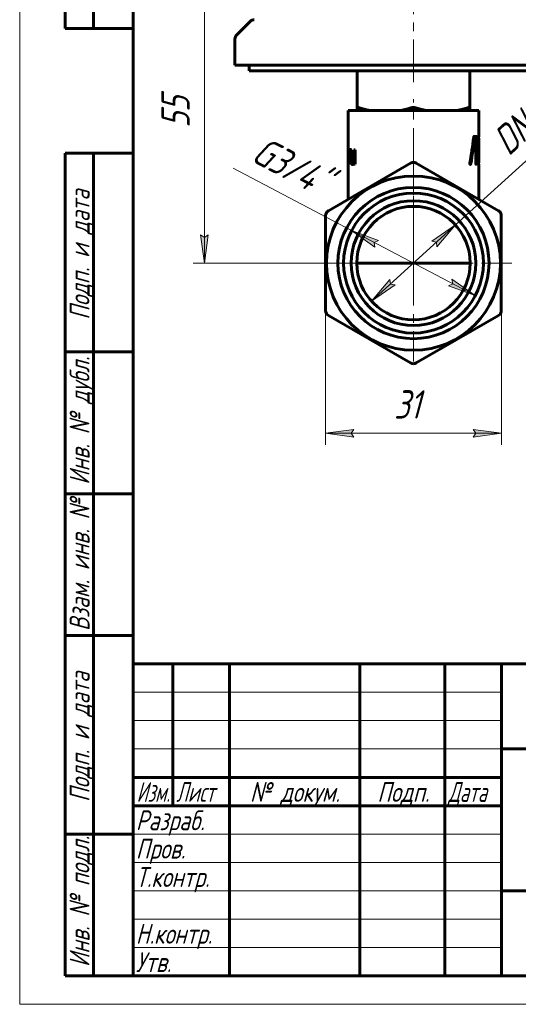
# Model space of a CAD drawing. Header units: millimetres. Extents: x 0 to 210, y 0 to 297.
# Tile 1 of 29: x 0 to 88, y 0 to 174. Entities that reach past the tile are written whole.
import ezdxf

# ---------------------------------------------------------------- set-up
doc = ezdxf.new("R2010")
doc.units = ezdxf.units.MM
for name, pattern in [('K5LT_AXLED', [12, 7.5, -1.5, 1.5, -1.5]), ('K5LT_BASIC', [0]), ('K5LT_THIN', [0])]:
    doc.linetypes.add(name, pattern=pattern)
doc.layers.add('Системный слой', color=7, linetype='Continuous')
doc.layers.add('Системный слой (1)', color=251, linetype='Continuous', true_color=0x6c6c6c)
doc.styles.add('KDIMTEXTSTYLE', font='txt', dxfattribs={"width": 0.96, "oblique": 15, "height": 5})
doc.styles.add('KTEXTSTYLE', font='txt', dxfattribs={"width": 0.96, "height": 5})
doc.dimstyles.new('KDIMSTYLE (1.00)', dxfattribs={"dimtxt": 5, "dimasz": 1, "dimexe": 2, "dimexo": 0, "dimgap": 1, "dimtad": 1, "dimtxsty": 'KDIMTEXTSTYLE', "dimsah": 1, "dimcen": 0, "dimdle": 1, "dimadec": 0, "dimazin": 0, "dimtfac": 0.667, "dimtmove": 0, "dimatfit": 3, "dimfxl": 1, "dimtvp": 1, "dimtolj": 1, "dimtzin": 0, "dimarcsym": 0})

# ---------------------------------------------------------------- blocks, each defined once
blk = doc.blocks.new('U0')
at = {"layer": 'Системный слой (1)', "color": 143, "linetype": 'K5LT_BASIC', "lineweight": 60, "true_color": 0x33acca}
for p, q in [((80.98, 152.91), (80.98, 157.54)), ((80.98, 148.34), (80.98, 152.67)), ((80.98, 141.9), (80.98, 148.1))]:
    blk.add_line(p, q, dxfattribs=at)
blk = doc.blocks.new('U1')
at = {"layer": 'Системный слой (1)', "color": 143, "linetype": 'K5LT_BASIC', "lineweight": 60, "true_color": 0x33acca}
for p, q in [((57.98, 157.54), (69.48, 157.54)), ((69.48, 157.54), (80.98, 157.54))]:
    blk.add_line(p, q, dxfattribs=at)
blk = doc.blocks.new('U41')
at = {"layer": 'Системный слой (1)', "color": 143, "linetype": 'K5LT_BASIC', "lineweight": 60, "true_color": 0x33acca}
for p, q in [((58.89, 148.19), (58.85, 148.11)), ((58.93, 148.28), (58.89, 148.19)), ((58.96, 148.39), (58.93, 148.28))]:
    blk.add_line(p, q, dxfattribs=at)
blk = doc.blocks.new('U42')
at = {"layer": 'Системный слой (1)', "color": 143, "linetype": 'K5LT_BASIC', "lineweight": 60, "true_color": 0x33acca}
for p, q in [((58.64, 148.54), (58.67, 148.45)), ((58.67, 148.45), (58.7, 148.39)), ((58.7, 148.39), (58.75, 148.38))]:
    blk.add_line(p, q, dxfattribs=at)
blk = doc.blocks.new('U43')
at = {"layer": 'Системный слой (1)', "color": 143, "linetype": 'K5LT_BASIC', "lineweight": 60, "true_color": 0x33acca}
for p, q in [((58.26, 150.19), (58.24, 150.14)), ((58.27, 150.22), (58.26, 150.19)), ((58.3, 150.23), (58.27, 150.22))]:
    blk.add_line(p, q, dxfattribs=at)
blk = doc.blocks.new('D0')
at = {"layer": 'Системный слой (1)'}
for points in [[(53.98, 100.64), (58.98, 101.3), (58.48, 100.64), (58.98, 99.98)], [(79.98, 99.98), (84.98, 100.64), (79.98, 101.3), (80.48, 100.64)]]:
    blk.add_hatch(color=7, dxfattribs=at).paths.add_polyline_path(points)
at = {"layer": 'Системный слой (1)', "color": 7, "linetype": 'K5LT_THIN', "lineweight": 18, "true_color": 0xffffff}
for p, q in [((53.98, 122.27), (53.98, 98.64)), ((84.98, 123.12), (84.98, 98.64)), ((53.98, 100.64), (58.98, 101.3)), ((58.98, 101.3), (58.48, 100.64)), ((80.48, 100.64), (79.98, 101.3)), ((79.98, 101.3), (84.98, 100.64)), ((58.98, 99.98), (53.98, 100.64)), ((53.98, 100.64), (84.98, 100.64)), ((58.48, 100.64), (58.98, 99.98)), ((84.98, 100.64), (79.98, 99.98)), ((79.98, 99.98), (80.48, 100.64))]:
    blk.add_line(p, q, dxfattribs=at)
blk.add_wipeout([(66.05, 101.64), (66.05, 109.02), (72.63, 109.02), (72.63, 101.64)]).dxf.layer = 'Системный слой (1)'
at = {"layer": 'Системный слой (1)', "color": 7, "insert": (66.05, 108.23), "char_height": 5, "attachment_point": 1, "style": 'KTEXTSTYLE'}
blk.add_mtext('\\fArial|b0|c204|p34;\\H5.0;\\W1.000;\\Q15;\\fGOST Type AU|b0|i0|c204|p34;\\Q15;\\W0.960;31', dxfattribs=at)
blk = doc.blocks.new('KDIMARROW_01')
at = {"layer": 'Системный слой'}
blk.add_hatch(color=0, dxfattribs=at).paths.add_polyline_path([(-5, -0.66), (0, 0), (-5, 0.66), (-4.5, 0)])
at = {"layer": 'Системный слой', "color": 0, "linetype": 'K5LT_THIN', "lineweight": 18}
for p, q in [((-4.5, 0), (-5, 0.66)), ((-5, 0.66), (0, 0)), ((0, 0), (-5, -0.66)), ((-5, -0.66), (-4.5, 0))]:
    blk.add_line(p, q, dxfattribs=at)
at = {"layer": 'Системный слой (1)', "color": 0, "linetype": 'K5LT_THIN', "lineweight": 18}
blk.add_line((151.47, 130.64), (150.47, 130.64), dxfattribs=at)
blk = doc.blocks.new('D1')
at = {"layer": 'Системный слой (1)'}
for points in [[(33.24, 180.64), (32.58, 185.64), (31.93, 180.64), (32.58, 181.14)], [(32.58, 130.64), (33.24, 135.64), (32.58, 135.14), (31.93, 135.64)]]:
    blk.add_hatch(color=7, dxfattribs=at).paths.add_polyline_path(points)
at = {"layer": 'Системный слой (1)', "color": 7, "linetype": 'K5LT_THIN', "lineweight": 18, "true_color": 0xffffff}
for p, q in [((69.48, 185.64), (30.58, 185.64)), ((31.93, 180.64), (32.58, 185.64)), ((32.58, 185.64), (33.24, 180.64)), ((32.58, 130.64), (32.58, 185.64)), ((32.58, 181.14), (31.93, 180.64)), ((33.24, 180.64), (32.58, 181.14)), ((32.58, 130.64), (31.93, 135.64)), ((31.93, 135.64), (32.58, 135.14)), ((32.58, 135.14), (33.24, 135.64)), ((33.24, 135.64), (32.58, 130.64)), ((69.48, 130.64), (30.58, 130.64))]:
    blk.add_line(p, q, dxfattribs=at)
blk.add_wipeout([(31.58, 154.46), (24.2, 154.46), (24.2, 161.54), (31.58, 161.54)]).dxf.layer = 'Системный слой (1)'
at = {"layer": 'Системный слой (1)', "color": 7, "insert": (25, 154.46), "char_height": 5, "attachment_point": 1, "rotation": 90, "style": 'KTEXTSTYLE'}
blk.add_mtext('\\fArial|b0|c204|p34;\\H5.0;\\W1.000;\\Q15;\\fGOST Type AU|b0|i0|c204|p34;\\Q15;\\W0.960;55', dxfattribs=at)
blk = doc.blocks.new('U66')
at = {"layer": 'Системный слой (1)', "color": 30, "linetype": 'K5LT_AXLED', "lineweight": 18, "true_color": 0xff8000}
for q in [(69.48, 147.99), (52.13, 130.64), (86.83, 130.64), (69.48, 113.29)]:
    blk.add_line((69.48, 130.64), q, dxfattribs=at)
blk = doc.blocks.new('D4')
at = {"layer": 'Системный слой (1)'}
for points in [[(63.3, 134.64), (58.56, 136.38), (62.68, 133.47), (62.55, 134.29)], [(80.39, 124.91), (76.27, 127.82), (76.41, 127), (75.66, 126.65)]]:
    blk.add_hatch(color=7, dxfattribs=at).paths.add_polyline_path(points)
at = {"layer": 'Системный слой (1)', "color": 7, "linetype": 'K5LT_THIN', "lineweight": 18, "true_color": 0xffffff}
for p, q in [((58.56, 136.38), (63.3, 134.64)), ((62.68, 133.47), (58.56, 136.38)), ((80.39, 124.91), (58.56, 136.38)), ((63.3, 134.64), (62.55, 134.29)), ((62.55, 134.29), (62.68, 133.47)), ((75.66, 126.65), (76.41, 127)), ((76.41, 127), (76.27, 127.82)), ((76.27, 127.82), (80.39, 124.91)), ((80.39, 124.91), (75.66, 126.65))]:
    blk.add_line(p, q, dxfattribs=at)
blk.add_wipeout([(39.88, 147.33), (43.31, 153.87), (57.45, 146.44), (54.01, 139.9)]).dxf.layer = 'Системный слой (1)'
blk.add_line((58.56, 136.38), (37.64, 147.38), dxfattribs=at)
at = {"layer": 'Системный слой (1)', "color": 7, "insert": (42.94, 153.16), "char_height": 5, "attachment_point": 1, "rotation": 332.2764, "style": 'KTEXTSTYLE'}
blk.add_mtext('\\fArial|b0|c204|p34;\\H5.0;\\W1.000;\\Q15;\\fGOST Type AU|b0|i0|c204|p34;\\Q15;\\W0.960;G3/4"', dxfattribs=at)
blk = doc.blocks.new('D5')
at = {"layer": 'Системный слой (1)'}
for points in [[(73.62, 133.52), (76.89, 137.36), (72.74, 134.49), (73.55, 134.34)], [(62.07, 123.93), (66.22, 126.8), (65.4, 126.95), (65.33, 127.77)]]:
    blk.add_hatch(color=7, dxfattribs=at).paths.add_polyline_path(points)
at = {"layer": 'Системный слой (1)', "color": 7, "linetype": 'K5LT_THIN', "lineweight": 18, "true_color": 0xffffff}
for p, q in [((62.07, 123.93), (76.89, 137.36)), ((72.74, 134.49), (76.89, 137.36)), ((76.89, 137.36), (73.62, 133.52)), ((73.55, 134.34), (72.74, 134.49)), ((73.62, 133.52), (73.55, 134.34)), ((62.07, 123.93), (65.33, 127.77)), ((66.22, 126.8), (62.07, 123.93)), ((65.33, 127.77), (65.4, 126.95)), ((65.4, 126.95), (66.22, 126.8))]:
    blk.add_line(p, q, dxfattribs=at)
blk.add_wipeout([(87.35, 148.2), (82.39, 153.67), (92.72, 163.03), (97.67, 157.56)]).dxf.layer = 'Системный слой (1)'
blk.add_line((76.89, 137.36), (100.26, 158.55), dxfattribs=at)
at = {"layer": 'Системный слой (1)', "color": 7, "insert": (82.92, 153.08), "char_height": 5, "attachment_point": 1, "rotation": 42.1983, "style": 'KTEXTSTYLE'}
blk.add_mtext('\\fArial|b0|c204|p34;\\H5.0;\\W1.000;\\Q15;\\fGOST Type AU|b0|i0|c204|p34;\\Q15;\\W0.960;DN20', dxfattribs=at)
blk = doc.blocks.new('U126')
at = {"color": 7, "linetype": 'K5LT_THIN', "lineweight": 18, "true_color": 0xffffff}
for p, q in [((0, 0), (0, 297)), ((20, 55), (85, 55)), ((20, 50), (85, 50)), ((20, 45), (85, 45)), ((20, 30), (85, 30)), ((20, 25), (85, 25)), ((20, 20), (85, 20)), ((20, 15), (85, 15)), ((20, 10), (85, 10)), ((210, 0), (0, 0))]:
    blk.add_line(p, q, dxfattribs=at)
at = {"color": 143, "linetype": 'K5LT_BASIC', "lineweight": 60, "true_color": 0x33acca}
for p, q in [((8, 172), (8, 292)), ((13, 172), (13, 292)), ((20, 5), (20, 292)), ((20, 172), (8, 172)), ((8, 5), (8, 150)), ((20, 150), (8, 150)), ((13, 5), (13, 150)), ((20, 115), (8, 115)), ((20, 90), (8, 90)), ((20, 65), (8, 65)), ((20, 60), (205, 60)), ((20, 5), (20, 60)), ((27, 35), (27, 60)), ((37, 5), (37, 60)), ((60, 5), (60, 60)), ((75, 5), (75, 60)), ((85, 5), (85, 60)), ((85, 45), (205, 45)), ((20, 40), (85, 40)), ((20, 35), (85, 35)), ((20, 30), (8, 30)), ((85, 20), (155, 20)), ((20, 5), (8, 5)), ((205, 5), (20, 5))]:
    blk.add_line(p, q, dxfattribs=at)
at = {"color": 7, "char_height": 3.5, "attachment_point": 1, "rotation": 90, "style": 'KTEXTSTYLE'}
for s, insert in [('\\fArial|b0|c204|p34;\\H5.0;\\W1.000;\\Q15;\\fGOST Type AU|b0|i0|c204|p34;\\Q15;\\W0.960;\\H3.50;Подп. и дата', (8.82, 120.66)), ('\\fArial|b0|c204|p34;\\H5.0;\\W1.000;\\Q15;\\fGOST Type AU|b0|i0|c204|p34;\\Q15;\\W0.960;\\H3.50;Инв. № дубл.', (8.82, 91.57)), ('\\fArial|b0|c204|p34;\\H5.0;\\W1.000;\\Q15;\\fGOST Type AU|b0|i0|c204|p34;\\Q15;\\W0.960;\\H3.50;Взам. инв. №', (8.82, 65.8)), ('\\fArial|b0|c204|p34;\\H5.0;\\W1.000;\\Q15;\\fGOST Type AU|b0|i0|c204|p34;\\Q15;\\W0.960;\\H3.50;Подп. и дата', (8.82, 35.66)), ('\\fArial|b0|c204|p34;\\H5.0;\\W1.000;\\Q15;\\fGOST Type AU|b0|i0|c204|p34;\\Q15;\\W0.960;\\H3.50;Инв. № подл.', (8.82, 6.57))]:
    blk.add_mtext(s, dxfattribs=dict(at, insert=insert))
at = {"color": 7, "char_height": 3.5, "attachment_point": 1, "style": 'KTEXTSTYLE'}
for s, insert in [('\\fArial|b0|c204|p34;\\H5.0;\\W1.000;\\Q15;\\fGOST Type AU|b0|i0|c204|p34;\\Q15;\\W0.786;\\H3.50;Изм.', (20.62, 39.18)), ('\\fArial|b0|c204|p34;\\H5.0;\\W1.000;\\Q15;\\fGOST Type AU|b0|i0|c204|p34;\\Q15;\\W0.800;\\H3.50;Лист', (27.61, 39.18)), ('\\fArial|b0|c204|p34;\\H5.0;\\W1.000;\\Q15;\\fGOST Type AU|b0|i0|c204|p34;\\Q15;\\W0.960;\\H3.50;№ докум.', (40.63, 39.18)), ('\\fArial|b0|c204|p34;\\H5.0;\\W1.000;\\Q15;\\fGOST Type AU|b0|i0|c204|p34;\\Q15;\\W0.960;\\H3.50;Подп.', (63.1, 39.18)), ('\\fArial|b0|c204|p34;\\H5.0;\\W1.000;\\Q15;\\fGOST Type AU|b0|i0|c204|p34;\\Q15;\\W0.800;\\H3.50;Дата', (75.61, 39.18)), ('\\fArial|b0|c204|p34;\\H5.0;\\W1.000;\\Q15;\\fGOST Type AU|b0|i0|c204|p34;\\Q15;\\W0.960;\\H3.50;Разраб.', (20.5, 34.18)), ('\\fArial|b0|c204|p34;\\H5.0;\\W1.000;\\Q15;\\fGOST Type AU|b0|i0|c204|p34;\\Q15;\\W0.960;\\H3.50;Пров.', (20.5, 29.18)), ('\\fArial|b0|c204|p34;\\H5.0;\\W1.000;\\Q15;\\fGOST Type AU|b0|i0|c204|p34;\\Q15;\\W0.960;\\H3.50;Т.контр.', (20.5, 24.18)), ('\\fArial|b0|c204|p34;\\H5.0;\\W1.000;\\Q15;\\fGOST Type AU|b0|i0|c204|p34;\\Q15;\\W0.960;\\H3.50;Н.контр.', (20.5, 14.18)), ('\\fArial|b0|c204|p34;\\H5.0;\\W1.000;\\Q15;\\fGOST Type AU|b0|i0|c204|p34;\\Q15;\\W0.960;\\H3.50;Утв.', (20.5, 9.18))]:
    blk.add_mtext(s, dxfattribs=dict(at, insert=insert))

msp = doc.modelspace()

# ---------------------------------------------------------------- linework, layer by layer
at = {"layer": 'Системный слой (1)', "color": 143, "linetype": 'K5LT_BASIC', "lineweight": 60, "true_color": 0x33acca}
for p, q in [((40.685, 173.251), (38.271, 170.837)), ((37.978, 165.544), (37.978, 170.13)), ((37.978, 165.544), (100.978, 165.544)), ((40.478, 164.544), (40.478, 165.544)), ((40.478, 164.544), (98.478, 164.544)), ((59.519, 164.544), (59.519, 157.984)), ((79.438, 157.984), (79.438, 164.544)), ((59.519, 157.544), (59.519, 157.984)), ((79.438, 157.984), (79.438, 157.544)), ((57.978, 141.903), (57.978, 157.544)), ((80.11, 152.843), (80.111, 152.843)), ((80.178, 152.966), (80.179, 152.966)), ((80.179, 152.966), (80.535, 152.966)), ((80.584, 152.79), (80.584, 148.222)), ((80.919, 152.966), (80.92, 152.966)), ((80.92, 152.966), (80.976, 152.966)), ((57.977, 151.515), (57.977, 148.054)), ((57.978, 151.515), (57.977, 151.515)), ((80.229, 152.615), (80.483, 152.615)), ((80.482, 148.222), (80.482, 152.615)), ((80.483, 152.615), (80.483, 148.222)), ((80.76, 149.101), (80.76, 151.912)), ((80.761, 151.912), (80.761, 149.101)), ((80.825, 151.912), (80.825, 149.101)), ((80.92, 152.615), (80.976, 152.615)), ((58.12, 150.626), (58.12, 148.054)), ((58.12, 150.626), (58.198, 150.626)), ((58.199, 150.626), (58.198, 150.626)), ((58.199, 150.626), (58.206, 150.25)), ((58.208, 149.887), (58.207, 149.887)), ((58.207, 149.887), (58.207, 148.054)), ((58.208, 148.054), (58.208, 149.887)), ((58.323, 150.675), (58.322, 150.675)), ((58.353, 150.22), (58.352, 150.22)), ((58.368, 150.646), (58.367, 150.646)), ((58.454, 150.626), (58.608, 150.626)), ((58.454, 150.626), (58.454, 149.107)), ((58.609, 150.626), (58.608, 150.626)), ((58.608, 150.626), (58.608, 149.101)), ((58.609, 149.101), (58.609, 150.626)), ((58.947, 150.626), (58.947, 148.697)), ((58.947, 150.626), (59.172, 150.626)), ((59.173, 150.626), (59.172, 150.626)), ((59.172, 150.626), (59.172, 148.054)), ((59.173, 148.054), (59.173, 150.626)), ((68.978, 148.253), (54.478, 139.882)), ((57.978, 148.054), (57.977, 148.054)), ((57.996, 148.537), (57.996, 148.054)), ((57.996, 148.537), (58.033, 148.537)), ((57.996, 148.054), (58.033, 148.054)), ((58.034, 148.537), (58.033, 148.537)), ((58.033, 148.537), (58.033, 148.054)), ((58.034, 148.054), (58.033, 148.054)), ((58.034, 148.054), (58.034, 148.537)), ((58.12, 148.054), (58.207, 148.054)), ((58.208, 148.054), (58.207, 148.054)), ((58.97, 148.054), (59.172, 148.054)), ((59.173, 148.054), (59.172, 148.054)), ((84.478, 139.882), (69.978, 148.253)), ((79.412, 148.274), (79.414, 148.274)), ((80.534, 148.047), (80.535, 148.047)), ((80.919, 148.047), (80.92, 148.047)), ((80.92, 148.398), (80.976, 148.398)), ((80.92, 148.047), (80.976, 148.047)), ((53.978, 139.016), (53.978, 122.273)), ((84.978, 122.273), (84.978, 139.016)), ((59.478, 130.644), (79.478, 130.644)), ((54.478, 121.407), (68.978, 113.035)), ((69.978, 113.035), (84.478, 121.407))]:
    msp.add_line(p, q, dxfattribs=at)
for radius in [15.35, 13.33, 12.33, 11, 10]:
    msp.add_circle((69.478, 130.644), radius, dxfattribs=at)
for centre, start, end in [((41.393, 172.544), 90, 135), ((38.978, 170.13), 135, 180), ((69.478, 147.387), 60, 120), ((54.978, 139.016), 120, 180), ((83.978, 139.016), 0, 60), ((54.978, 122.273), 180, 240), ((83.978, 122.273), 300, 0), ((69.478, 113.901), 240, 270), ((69.478, 113.901), 270, 300)]:
    msp.add_arc(centre, 1, start, end, dxfattribs=at)
for centre, major_axis, ratio, start_param, end_param in [((69.478, 167.057), (0, 37.284), 0.3084441, 4.1844288, 4.3212501), ((69.478, 167.057), (0, -37.287), 0.3084441, 1.0428868, 1.1796933), ((69.478, 165.868), (0, -37.307), 0.3082766, 1.0765176, 1.2076273), ((69.478, 174.921), (0, -124.55), 0.0923407, -1.3744704, -1.3713057), ((69.478, 150.374), (11.501, 0), 0.052724, 3.3772805, 3.3975243), ((69.478, 128.493), (0, -85.827), 0.1340014, 4.4513263, 4.4564573), ((69.478, 128.493), (0, 85.82), 0.1340014, 1.3097105, 1.3148419), ((69.478, 200.144), (0, -128.184), 0.0897226, -1.1552621, -1.1523213)]:
    msp.add_ellipse(centre, major_axis=major_axis, ratio=ratio, start_param=start_param, end_param=end_param, dxfattribs=at)
for points, knots in [([(59.519, 157.984), (59.519, 157.993), (59.521, 158.001), (59.538, 158.039), (59.584, 158.055), (59.722, 158.055), (59.821, 158.039), (59.963, 158.001), (59.991, 157.993), (60.019, 157.984)], [0.1216548, 0.1216548, 0.1216548, 0.1216548, 0.13138748, 0.13138748, 0.17279404, 0.17279404, 0.21420059, 0.21420059, 0.22393327, 0.22393327, 0.22393327, 0.22393327]), ([(68.978, 157.984), (69.007, 157.993), (69.036, 158.001), (69.196, 158.039), (69.34, 158.055), (69.616, 158.055), (69.761, 158.039), (69.92, 158.001), (69.95, 157.993), (69.978, 157.984)], [0.1216548, 0.1216548, 0.1216548, 0.1216548, 0.13138748, 0.13138748, 0.17279404, 0.17279404, 0.21420059, 0.21420059, 0.22393327, 0.22393327, 0.22393327, 0.22393327]), ([(78.938, 157.984), (78.966, 157.993), (78.994, 158.001), (79.136, 158.039), (79.235, 158.055), (79.373, 158.055), (79.419, 158.039), (79.436, 158.001), (79.438, 157.993), (79.438, 157.984)], [0.1216548, 0.1216548, 0.1216548, 0.1216548, 0.13138748, 0.13138748, 0.17279404, 0.17279404, 0.21420059, 0.21420059, 0.22393327, 0.22393327, 0.22393327, 0.22393327]), ([(80.178, 152.966), (80.17, 152.966), (80.159, 152.963), (80.145, 152.951), (80.137, 152.939), (80.129, 152.924), (80.122, 152.906), (80.115, 152.88), (80.112, 152.858), (80.11, 152.843)], [0, 0, 0, 0, 2.7537657, 3.7442417, 4.8262645, 5.9573974, 7.0051266, 8.002589, 10, 10, 10, 10]), ([(80.179, 152.966), (80.173, 152.966), (80.161, 152.964), (80.147, 152.952), (80.137, 152.938), (80.13, 152.923), (80.123, 152.905), (80.117, 152.88), (80.113, 152.858), (80.111, 152.843)], [0, 0, 0, 0, 2.0793067, 3.9583361, 4.9588956, 6.008358, 7.0051844, 8.0026539, 10, 10, 10, 10]), ([(80.584, 152.79), (80.584, 152.806), (80.584, 152.83), (80.582, 152.86), (80.58, 152.882), (80.577, 152.904), (80.572, 152.922), (80.567, 152.938), (80.561, 152.95), (80.554, 152.959), (80.546, 152.965), (80.539, 152.966), (80.535, 152.966)], [0, 0, 0, 0, 2.1606756, 3.1454983, 4.2033389, 5.3121104, 6.4302911, 7.4769378, 8.5853806, 9.8876574, 11.0996247, 13, 13, 13, 13]), ([(80.817, 152.658), (80.822, 152.687), (80.834, 152.755), (80.85, 152.825), (80.864, 152.873), (80.875, 152.904), (80.886, 152.932), (80.898, 152.953), (80.909, 152.964), (80.916, 152.966), (80.919, 152.966)], [0, 0, 0, 0, 1.6205995, 4.0090247, 4.922167, 5.8751113, 7.1964384, 8.6067204, 9.8348133, 11, 11, 11, 11]), ([(80.818, 152.658), (80.824, 152.695), (80.837, 152.761), (80.855, 152.841), (80.871, 152.892), (80.884, 152.924), (80.9, 152.956), (80.912, 152.966), (80.92, 152.966)], [0, 0, 0, 0, 1.678464, 3.2678787, 4.7033934, 5.5735315, 6.5670629, 9, 9, 9, 9]), ([(80.979, 152.79), (80.979, 152.806), (80.979, 152.829), (80.979, 152.859), (80.979, 152.882), (80.978, 152.904), (80.978, 152.925), (80.978, 152.941), (80.977, 152.956), (80.977, 152.964), (80.976, 152.966), (80.976, 152.966)], [0, 0, 0, 0, 2.0037893, 2.9061799, 3.8853475, 4.9756848, 6.135325, 7.2318366, 8.305595, 10.4722502, 12, 12, 12, 12]), ([(80.976, 152.615), (80.976, 152.615), (80.977, 152.618), (80.978, 152.634), (80.978, 152.646), (80.978, 152.666), (80.979, 152.695), (80.979, 152.739), (80.979, 152.769), (80.979, 152.79)], [0, 0, 0, 0, 2.7863497, 3.5960076, 4.3022913, 5.1112632, 6.8870333, 7.7886996, 10, 10, 10, 10]), ([(80.817, 152.658), (80.809, 152.61), (80.796, 152.521), (80.782, 152.402), (80.775, 152.315), (80.769, 152.23), (80.762, 152.095), (80.76, 151.984), (80.76, 151.912)], [0, 0, 0, 0, 2.2642544, 3.7474981, 4.4991045, 5.3840637, 6.6722317, 9, 9, 9, 9]), ([(80.818, 152.658), (80.81, 152.612), (80.797, 152.524), (80.784, 152.405), (80.775, 152.302), (80.768, 152.196), (80.763, 152.06), (80.761, 151.962), (80.761, 151.912)], [0, 0, 0, 0, 2.1694169, 3.747572, 4.4991522, 5.8436141, 7.3661909, 9, 9, 9, 9]), ([(80.825, 151.912), (80.825, 151.969), (80.827, 152.062), (80.833, 152.171), (80.838, 152.244), (80.846, 152.322), (80.853, 152.376), (80.858, 152.409)], [0, 0, 0, 0, 2.4678707, 4.02312, 4.9626834, 5.9536831, 8, 8, 8, 8]), ([(80.858, 152.409), (80.861, 152.43), (80.868, 152.476), (80.877, 152.521), (80.886, 152.554), (80.892, 152.576), (80.901, 152.598), (80.911, 152.612), (80.917, 152.615), (80.92, 152.615)], [0, 0, 0, 0, 1.6343298, 3.6884811, 4.4308201, 5.5020494, 6.8158321, 8.6251505, 10, 10, 10, 10]), ([(58.25, 150.559), (58.246, 150.542), (58.237, 150.501), (58.227, 150.439), (58.219, 150.379), (58.212, 150.317), (58.208, 150.27), (58.205, 150.239)], [0, 0, 0, 0, 1.6131196, 3.6581542, 4.8334325, 5.9824738, 8, 8, 8, 8]), ([(58.207, 149.887), (58.208, 149.912), (58.211, 149.949), (58.216, 149.998), (58.223, 150.062), (58.231, 150.111), (58.239, 150.142)], [0, 0, 0, 0, 1.8357418, 2.6970075, 3.765608, 7, 7, 7, 7]), ([(58.24, 150.142), (58.238, 150.137), (58.236, 150.126), (58.231, 150.102), (58.225, 150.065), (58.218, 150.011), (58.212, 149.95), (58.209, 149.907), (58.208, 149.887)], [0, 0, 0, 0, 0.6909437, 1.4545982, 2.9090022, 4.9498578, 7.1134851, 9, 9, 9, 9]), ([(58.239, 150.142), (58.242, 150.158), (58.248, 150.178), (58.258, 150.2), (58.266, 150.214), (58.278, 150.228), (58.288, 150.232), (58.295, 150.232)], [0, 0, 0, 0, 2.0651282, 3.0341, 4.1546935, 5.3854723, 8, 8, 8, 8]), ([(58.322, 150.675), (58.315, 150.675), (58.304, 150.671), (58.291, 150.659), (58.282, 150.645), (58.273, 150.628), (58.262, 150.601), (58.255, 150.577), (58.25, 150.559)], [0, 0, 0, 0, 2.2610327, 3.4306112, 4.603933, 5.7547143, 6.8590132, 9, 9, 9, 9]), ([(58.367, 150.646), (58.365, 150.648), (58.362, 150.654), (58.355, 150.66), (58.349, 150.664), (58.346, 150.666)], [0, 0, 0, 0, 1.3879889, 3.3878639, 6, 6, 6, 6]), ([(58.347, 150.666), (58.351, 150.664), (58.355, 150.661), (58.362, 150.654), (58.366, 150.65), (58.368, 150.646)], [0, 0, 0, 0, 2.9059186, 3.8555047, 6, 6, 6, 6]), ([(58.454, 149.107), (58.454, 149.016), (58.456, 148.869), (58.463, 148.704), (58.469, 148.598), (58.479, 148.482), (58.494, 148.368), (58.509, 148.292), (58.514, 148.272)], [0, 0, 0, 0, 2.8364118, 4.4953422, 5.1588969, 6.189041, 8.2167479, 9, 9, 9, 9]), ([(58.514, 148.272), (58.52, 148.244), (58.533, 148.196), (58.555, 148.135), (58.576, 148.092), (58.597, 148.06), (58.62, 148.034), (58.655, 148.009), (58.683, 148.003), (58.701, 148.003)], [0, 0, 0, 0, 1.6047739, 2.8928384, 4.1980678, 5.1842667, 6.255147, 7.6868585, 10, 10, 10, 10]), ([(58.641, 148.541), (58.636, 148.566), (58.627, 148.625), (58.62, 148.698), (58.614, 148.791), (58.609, 148.918), (58.608, 149.035), (58.608, 149.101)], [0, 0, 0, 0, 1.212973, 2.6713873, 3.1673725, 5.1946604, 8, 8, 8, 8]), ([(58.609, 149.101), (58.609, 149.057), (58.609, 148.989), (58.612, 148.878), (58.616, 148.774), (58.624, 148.669), (58.633, 148.594), (58.639, 148.556), (58.642, 148.541)], [0, 0, 0, 0, 2.0999065, 3.1683681, 5.2191496, 7.033736, 8.1746148, 9, 9, 9, 9]), ([(58.745, 148.376), (58.736, 148.376), (58.723, 148.379), (58.706, 148.39), (58.692, 148.404), (58.677, 148.426), (58.663, 148.458), (58.651, 148.496), (58.644, 148.527), (58.641, 148.541)], [0, 0, 0, 0, 2.033996, 3.0126282, 4.2355141, 5.6241264, 6.9318496, 8.5988962, 10, 10, 10, 10]), ([(58.701, 148.003), (58.715, 148.003), (58.738, 148.007), (58.766, 148.022), (58.787, 148.037), (58.813, 148.062), (58.832, 148.086), (58.845, 148.106)], [0, 0, 0, 0, 2.4250506, 3.6316168, 4.7400497, 5.7537937, 8, 8, 8, 8]), ([(58.846, 148.106), (58.832, 148.085), (58.811, 148.058), (58.778, 148.029), (58.744, 148.009), (58.717, 148.003), (58.702, 148.003)], [0, 0, 0, 0, 2.117366, 3.0987186, 4.7993696, 7, 7, 7, 7]), ([(58.865, 148.459), (58.858, 148.448), (58.846, 148.43), (58.824, 148.407), (58.791, 148.382), (58.763, 148.376), (58.745, 148.376)], [0, 0, 0, 0, 1.2624827, 2.3454822, 3.8076307, 7, 7, 7, 7]), ([(58.845, 148.106), (58.857, 148.126), (58.882, 148.171), (58.911, 148.242), (58.935, 148.318), (58.949, 148.367), (58.956, 148.399)], [0, 0, 0, 0, 1.9946358, 4.0040667, 5.116296, 7, 7, 7, 7]), ([(58.947, 148.697), (58.942, 148.676), (58.934, 148.639), (58.92, 148.587), (58.905, 148.542), (58.886, 148.498), (58.873, 148.472), (58.865, 148.459)], [0, 0, 0, 0, 1.7911295, 3.1583499, 4.7617821, 6.1660626, 8, 8, 8, 8]), ([(79.412, 148.274), (79.411, 148.266), (79.408, 148.246), (79.406, 148.226), (79.406, 148.215)], [0, 0, 0, 0, 2.2235663, 5, 5, 5, 5]), ([(79.406, 148.215), (79.406, 148.194), (79.408, 148.166), (79.414, 148.133), (79.419, 148.115), (79.425, 148.1), (79.432, 148.088), (79.438, 148.078), (79.447, 148.067), (79.46, 148.057), (79.475, 148.049), (79.493, 148.044), (79.506, 148.043), (79.513, 148.043)], [0, 0, 0, 0, 2.7944959, 3.7039262, 4.6461384, 5.5307467, 6.2637124, 6.9579901, 7.8388084, 9.0704704, 10.619109, 12.0429925, 14, 14, 14, 14]), ([(79.407, 148.215), (79.407, 148.225), (79.409, 148.245), (79.412, 148.265), (79.414, 148.274)], [0, 0, 0, 0, 2.5245498, 5, 5, 5, 5]), ([(79.407, 148.215), (79.407, 148.194), (79.409, 148.166), (79.415, 148.134), (79.42, 148.116), (79.426, 148.101), (79.432, 148.089), (79.439, 148.078), (79.448, 148.068), (79.461, 148.057), (79.476, 148.049), (79.494, 148.044), (79.507, 148.043), (79.514, 148.043)], [0, 0, 0, 0, 2.7603057, 3.6668462, 4.6085984, 5.4947466, 6.2277468, 6.9210165, 7.8001036, 9.0272431, 10.5765469, 12.008723, 14, 14, 14, 14]), ([(79.514, 148.043), (79.523, 148.043), (79.536, 148.045), (79.554, 148.055), (79.568, 148.069), (79.579, 148.087), (79.588, 148.107), (79.596, 148.134), (79.6, 148.155), (79.603, 148.169)], [0, 0, 0, 0, 2.1800176, 3.455826, 4.8201832, 6.0233079, 7.1720338, 8.1279266, 10, 10, 10, 10]), ([(80.482, 148.222), (80.482, 148.199), (80.483, 148.17), (80.486, 148.139), (80.488, 148.124), (80.491, 148.108), (80.495, 148.091), (80.501, 148.076), (80.507, 148.064), (80.517, 148.051), (80.527, 148.047), (80.533, 148.047), (80.534, 148.047)], [0, 0, 0, 0, 3.1816503, 3.8272991, 4.4351944, 5.3132357, 6.3186913, 7.413827, 8.5586531, 9.6895263, 12.5463445, 13, 13, 13, 13]), ([(80.483, 148.222), (80.483, 148.199), (80.484, 148.17), (80.487, 148.14), (80.489, 148.125), (80.492, 148.109), (80.496, 148.092), (80.501, 148.077), (80.508, 148.063), (80.52, 148.049), (80.53, 148.047), (80.535, 148.047)], [0, 0, 0, 0, 2.8977658, 3.4909305, 4.0512355, 4.8616344, 5.7899647, 6.7738534, 7.7466049, 9.3969263, 12, 12, 12, 12]), ([(80.535, 148.047), (80.542, 148.047), (80.552, 148.05), (80.562, 148.064), (80.567, 148.075), (80.571, 148.087), (80.576, 148.106), (80.579, 148.128), (80.583, 148.168), (80.584, 148.199), (80.584, 148.222)], [0, 0, 0, 0, 2.8639202, 3.9470514, 4.657451, 5.4094946, 6.1354636, 7.5522702, 8.312959, 11, 11, 11, 11]), ([(80.76, 149.101), (80.76, 149.008), (80.764, 148.849), (80.778, 148.657), (80.795, 148.497), (80.808, 148.405), (80.817, 148.354)], [0, 0, 0, 0, 2.3384587, 3.9974113, 5.1513819, 7, 7, 7, 7]), ([(80.761, 149.101), (80.761, 149.037), (80.763, 148.921), (80.771, 148.759), (80.78, 148.643), (80.794, 148.514), (80.806, 148.426), (80.816, 148.364), (80.818, 148.354)], [0, 0, 0, 0, 2.0781101, 3.7510247, 5.3880537, 6.1653401, 8.5574549, 9, 9, 9, 9]), ([(80.817, 148.354), (80.822, 148.325), (80.834, 148.258), (80.85, 148.188), (80.864, 148.14), (80.875, 148.109), (80.886, 148.08), (80.898, 148.06), (80.909, 148.049), (80.916, 148.047), (80.919, 148.047)], [0, 0, 0, 0, 1.6205995, 4.0090247, 4.9221668, 5.8751112, 7.1964381, 8.6067201, 9.8348129, 11, 11, 11, 11]), ([(80.818, 148.354), (80.824, 148.318), (80.837, 148.251), (80.855, 148.172), (80.871, 148.121), (80.884, 148.088), (80.9, 148.056), (80.912, 148.047), (80.92, 148.047)], [0, 0, 0, 0, 1.678464, 3.2678786, 4.7033933, 5.5735313, 6.5670627, 9, 9, 9, 9]), ([(80.858, 148.604), (80.853, 148.631), (80.846, 148.687), (80.837, 148.784), (80.831, 148.87), (80.826, 148.977), (80.825, 149.048), (80.825, 149.101)], [0, 0, 0, 0, 1.6833123, 3.2208452, 4.9441321, 5.7066519, 8, 8, 8, 8]), ([(80.858, 148.604), (80.861, 148.582), (80.868, 148.537), (80.877, 148.492), (80.886, 148.459), (80.892, 148.437), (80.901, 148.415), (80.911, 148.401), (80.917, 148.398), (80.92, 148.398)], [0, 0, 0, 0, 1.6343298, 3.6884809, 4.4308198, 5.5020491, 6.8158317, 8.6251501, 10, 10, 10, 10]), ([(80.979, 148.222), (80.979, 148.246), (80.979, 148.276), (80.979, 148.308), (80.978, 148.323), (80.978, 148.339), (80.978, 148.357), (80.978, 148.372), (80.977, 148.387), (80.977, 148.396), (80.976, 148.398), (80.976, 148.398)], [0, 0, 0, 0, 3.0588072, 3.6813433, 4.2678346, 5.1152035, 6.0860134, 7.137488, 8.2177529, 10.2826354, 12, 12, 12, 12]), ([(80.976, 148.047), (80.976, 148.047), (80.977, 148.05), (80.978, 148.066), (80.978, 148.078), (80.978, 148.099), (80.979, 148.127), (80.979, 148.172), (80.979, 148.201), (80.979, 148.222)], [0, 0, 0, 0, 2.7863497, 3.5960076, 4.3022913, 5.1112632, 6.8870333, 7.7886996, 10, 10, 10, 10])]:
    msp.add_open_spline(points, degree=3, knots=knots, dxfattribs=at)
for points, weights in [([(60.019, 157.984), (60.903, 157.712), (61.727, 157.544)], [1.00231941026, 1.00532789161, 1]), ([(67.27, 157.544), (68.094, 157.712), (68.978, 157.984)], [1, 1.00532789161, 1.00231941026]), ([(69.978, 157.984), (70.863, 157.712), (71.687, 157.544)], [1.00231941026, 1.00532789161, 1]), ([(77.229, 157.544), (78.053, 157.712), (78.938, 157.984)], [1, 1.00532789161, 1.00231941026])]:
    msp.add_rational_spline(points, weights, degree=2, dxfattribs=at)
for points in [[(58.346, 150.666), (58.338, 150.672), (58.33, 150.675), (58.322, 150.675)], [(58.323, 150.675), (58.331, 150.675), (58.339, 150.672), (58.347, 150.666)]]:
    msp.add_open_spline(points, degree=3, dxfattribs=at)

# ---------------------------------------------------------------- block references
at = {"layer": 'Системный слой (1)'}
for name in ['U1', 'U0', 'U43', 'U42', 'U41']:
    msp.add_blockref(name, (0, 0), dxfattribs=at)

# ---------------------------------------------------------------- next in the draw order: dimensions: what is measured, and where the dimension line sits
at = {"layer": 'Системный слой (1)', "color": 7}
dim = msp.add_linear_dim(base=(32.585, 130.644), p1=(69.478, 185.644), p2=(69.478, 130.644), angle=90, dimstyle='KDIMSTYLE (1.00)', override={"dimexo": 0, "dimpost": '\\fGOST Type AU|b0|c204|p34;\\H5.0;\\W0.960;\\Q15;<>', "dimblk1": 'KDIMARROW_01', "dimblk2": 'KDIMARROW_01', "dimse1": 0, "dimse2": 0, "dimclrt": 7, "dimtol": 1, "dimtp": 0, "dimtm": 0, "dimtdec": 5, "dimtolj": 1}, dxfattribs=at)
dim.commit()
dim.dimension.update_dxf_attribs({"geometry": 'D1', "text_midpoint": (32.585, 158.144), "dimtype": 160})
dim = msp.add_linear_dim(base=(53.978, 100.639), p1=(84.978, 123.123), p2=(53.978, 122.273), dimstyle='KDIMSTYLE (1.00)', override={"dimexo": 0, "dimpost": '\\fGOST Type AU|b0|c204|p34;\\H5.0;\\W0.960;\\Q15;<>', "dimblk1": 'KDIMARROW_01', "dimblk2": 'KDIMARROW_01', "dimse1": 0, "dimse2": 0, "dimclrt": 7, "dimtol": 1, "dimtp": 0, "dimtm": 0, "dimtdec": 5, "dimtolj": 1}, dxfattribs=at)
dim.commit()
dim.dimension.update_dxf_attribs({"geometry": 'D0', "text_midpoint": (69.478, 100.639), "dimtype": 160})

# ---------------------------------------------------------------- next in the draw order: linework, layer by layer
at = {"layer": 'Системный слой (1)', "color": 30, "linetype": 'K5LT_AXLED', "lineweight": 18, "true_color": 0xff8000}
for p, q in [((69.478, 162.544), (69.478, 175.544)), ((69.478, 134.948), (69.478, 159.544))]:
    msp.add_line(p, q, dxfattribs=at)

# ---------------------------------------------------------------- next in the draw order: block references
at = {"layer": 'Системный слой (1)'}
msp.add_blockref('U66', (0, 0), dxfattribs=at)

# ---------------------------------------------------------------- next in the draw order: dimensions: what is measured, and where the dimension line sits
at = {"layer": 'Системный слой (1)', "color": 7}
dim = msp.add_diameter_dim_2p(p1=(80.393, 124.908), p2=(58.564, 136.38), text='\\fGOST Type AU|b0|c204|p34;\\H5.0;\\W0.960;\\Q15;\\fGOST Type AU|b0|c204|p34;\\H5.0;\\W0.960;\\Q15;\\fGOST Type AU|b0|i0|c204|p34;\\Q15;G3/4"', dimstyle='KDIMSTYLE (1.00)', override={"dimblk1": 'KDIMARROW_01', "dimblk2": 'KDIMARROW_01', "dimclrt": 7, "dimatfit": 2, "dimtolj": 1}, dxfattribs=at)
dim.commit()
dim.dimension.update_dxf_attribs({"geometry": 'D4', "text_midpoint": (46.774, 142.576), "dimtype": 163})

# ---------------------------------------------------------------- next in the draw order: dimensions: what is measured, and where the dimension line sits
dim = msp.add_diameter_dim_2p(p1=(62.07, 123.927), p2=(76.887, 137.361), text='\\fGOST Type AU|b0|c204|p34;\\H5.0;\\W0.960;\\Q15;\\fGOST Type AU|b0|c204|p34;\\H5.0;\\W0.960;\\Q15;\\fGOST Type AU|b0|i0|c204|p34;\\Q15;20', dimstyle='KDIMSTYLE (1.00)', override={"dimblk1": 'KDIMARROW_01', "dimblk2": 'KDIMARROW_01', "dimclrt": 7, "dimatfit": 2, "dimtolj": 1}, dxfattribs=at)
dim.commit()
dim.dimension.update_dxf_attribs({"geometry": 'D5', "text_midpoint": (93.399, 152.332), "dimtype": 163})

# ---------------------------------------------------------------- next in the draw order: block references
msp.add_blockref('U126', (0, 0))

doc.saveas('drawing.dxf')
